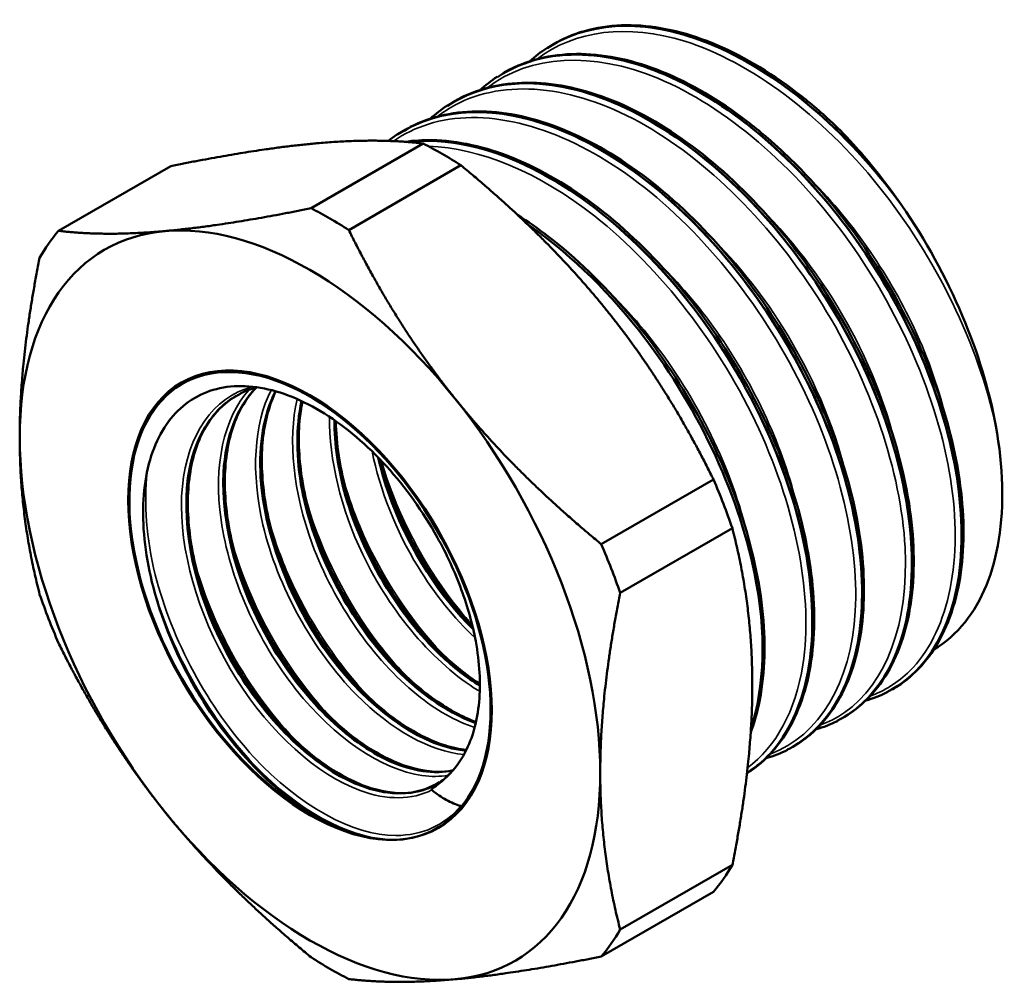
# Model space of a CAD drawing. Header units: millimetres. Extents: x -116 to 734, y -69 to 356.
# Tile 4 of 12: x 125 to 150, y 120 to 145. Entities that reach past the tile are written whole.
import ezdxf

# ---------------------------------------------------------------- set-up
doc = ezdxf.new("R2010")
doc.units = ezdxf.units.MM
doc.layers.add('Видимые тонкие (ГОСТ)', color=7, linetype='Continuous', lineweight=35)
doc.layers.add('Видимый контур (ГОСТ)', color=7, linetype='Continuous', lineweight=50)

msp = doc.modelspace()

# ---------------------------------------------------------------- linework, layer by layer
at = {"layer": 'Видимые тонкие (ГОСТ)'}
for points, knots in [([(150.0979, 134.3832), (149.6531, 136.4524), (148.5596, 138.7034), (147.0992, 140.5191), (145.6393, 142.3343), (143.8286, 143.6937), (142.1427, 144.2216), (140.6843, 144.6783), (139.333, 144.508), (138.3499, 143.7598)], [8.0917738, 8.0917738, 8.0917738, 8.0917738, 8.8591807, 8.8591807, 8.8591807, 9.6263712, 9.6263712, 9.6263712, 10.2900597, 10.2900597, 10.2900597, 10.2900597]), ([(146.8693, 127.4686), (147.2535, 127.608), (147.5988, 127.8242), (147.8926, 128.1158), (148.8515, 129.0674), (149.2517, 130.8082), (148.9676, 132.8465), (148.6849, 134.8743), (147.728, 137.1724), (146.3456, 139.1006), (144.9645, 141.0271), (143.174, 142.5618), (141.4513, 143.2751), (139.778, 143.968), (138.1869, 143.8779), (137.0764, 143.0264)], [13.2578658, 13.2578658, 13.2578658, 13.2578658, 13.4963383, 13.4963383, 13.4963383, 14.2744916, 14.2744916, 14.2744916, 15.0486043, 15.0486043, 15.0486043, 15.8220117, 15.8220117, 15.8220117, 16.573245, 16.573245, 16.573245, 16.573245]), ([(145.5982, 126.7301), (145.8209, 126.811), (146.0303, 126.9182), (146.2239, 127.0518), (147.3015, 127.7951), (147.8754, 129.3464), (147.7755, 131.2755), (147.6756, 133.2032), (146.9034, 135.4859), (145.6545, 137.4952), (144.4064, 139.5031), (142.6958, 141.215), (140.9729, 142.1582), (139.2511, 143.1007), (137.5358, 143.2645), (136.2779, 142.5971), (136.1118, 142.5089), (135.9539, 142.4064), (135.8046, 142.2904)], [19.5410511, 19.5410511, 19.5410511, 19.5410511, 19.6793329, 19.6793329, 19.6793329, 20.4490242, 20.4490242, 20.4490242, 21.2181802, 21.2181802, 21.2181802, 21.9868247, 21.9868247, 21.9868247, 22.7549809, 22.7549809, 22.7549809, 22.8564303, 22.8564303, 22.8564303, 22.8564303]), ([(144.3263, 125.9926), (145.5876, 126.4597), (146.3933, 127.8061), (146.5012, 129.644), (146.6077, 131.4555), (146.0351, 133.7221), (144.9265, 135.8129), (143.8198, 137.9001), (142.1912, 139.7878), (140.4721, 140.951), (138.7558, 142.1123), (136.9685, 142.538), (135.5837, 142.1035), (135.2615, 142.0025), (134.9618, 141.8551), (134.688, 141.6657)], [25.8242365, 25.8242365, 25.8242365, 25.8242365, 26.6090653, 26.6090653, 26.6090653, 27.3826777, 27.3826777, 27.3826777, 28.1549387, 28.1549387, 28.1549387, 28.9259467, 28.9259467, 28.9259467, 29.1053599, 29.1053599, 29.1053599, 29.1053599]), ([(143.7429, 125.6373), (144.4769, 126.1831), (144.9805, 127.0977), (145.1619, 128.275), (145.4231, 129.9694), (145.0151, 132.1853), (144.0356, 134.3075), (143.0592, 136.423), (141.5255, 138.4209), (139.8381, 139.7489), (138.4201, 140.8649), (136.9066, 141.4971), (135.5839, 141.5363)], [32.2622854, 32.2622854, 32.2622854, 32.2622854, 32.7990982, 32.7990982, 32.7990982, 33.5716679, 33.5716679, 33.5716679, 34.3417811, 34.3417811, 34.3417811, 34.9889537, 34.9889537, 34.9889537, 34.9889537]), ([(148.8084, 134.6259), (148.6156, 135.4171), (148.3232, 136.2334), (147.9385, 137.0315), (147.2516, 138.4562), (146.2766, 139.8085), (145.181, 140.8686)], [8.12712562, 8.12712562, 8.12712562, 8.12712562, 8.46118835, 8.46118835, 8.46118835, 9.05759277, 9.05759277, 9.05759277, 9.05759277]), ([(147.5337, 133.8973), (147.2832, 134.9154), (146.8683, 135.9751), (146.3111, 136.9819), (145.6613, 138.1562), (144.8231, 139.2487), (143.9015, 140.1377)], [14.4112515, 14.4112515, 14.4112515, 14.4112515, 14.84083278, 14.84083278, 14.84083278, 15.3418613, 15.3418613, 15.3418613, 15.3418613]), ([(146.2623, 133.1617), (145.9534, 134.4087), (145.3959, 135.7188), (144.6431, 136.9165), (144.0643, 137.8374), (143.3737, 138.6856), (142.6289, 139.4019)], [20.69443681, 20.69443681, 20.69443681, 20.69443681, 21.22053212, 21.22053212, 21.22053212, 21.6250466, 21.6250466, 21.6250466, 21.6250466]), ([(144.9916, 132.4263), (144.6154, 133.9409), (143.8653, 135.5491), (142.861, 136.9361), (142.4029, 137.5689), (141.894, 138.1525), (141.3568, 138.6673)], [26.97762212, 26.97762212, 26.97762212, 26.97762212, 27.61670377, 27.61670377, 27.61670377, 27.90823191, 27.90823191, 27.90823191, 27.90823191]), ([(143.7205, 131.6914), (143.2945, 133.4126), (142.3748, 135.2537), (141.1641, 136.7566), (140.8236, 137.1792), (140.4612, 137.5737), (140.0847, 137.9339)], [33.26080742, 33.26080742, 33.26080742, 33.26080742, 33.9871572, 33.9871572, 33.9871572, 34.19141722, 34.19141722, 34.19141722, 34.19141722]), ([(131.0834, 135.3863), (130.9552, 135.3534), (130.832, 135.3095), (130.7147, 135.2543), (129.8043, 134.8259), (129.2651, 133.7276), (129.2676, 132.3286), (129.2701, 130.9403), (129.8048, 129.2814), (130.6754, 127.9069), (131.5498, 126.5262), (132.7462, 125.4578), (133.8399, 125.0588), (134.5266, 124.8083), (135.1691, 124.8148), (135.6708, 125.0752)], [57.1701057, 57.1701057, 57.1701057, 57.1701057, 57.2830146, 57.2830146, 57.2830146, 58.1592969, 58.1592969, 58.1592969, 59.0289621, 59.0289621, 59.0289621, 59.902539, 59.902539, 59.902539, 60.4511306, 60.4511306, 60.4511306, 60.4511306]), ([(130.998, 135.3104), (130.3477, 134.5977), (130.0831, 133.3679), (130.2802, 131.98), (130.4896, 130.5053), (131.2154, 128.8786), (132.1969, 127.6425), (133.1771, 126.4081), (134.3937, 125.5853), (135.4206, 125.4437), (135.6556, 125.4113), (135.8795, 125.4147), (136.0891, 125.4516)], [51.2393235, 51.2393235, 51.2393235, 51.2393235, 52.056732, 52.056732, 52.056732, 52.9252351, 52.9252351, 52.9252351, 53.7925578, 53.7925578, 53.7925578, 53.990982, 53.990982, 53.990982, 53.990982]), ([(131.5613, 135.3019), (131.1196, 134.4362), (131.0424, 133.1797), (131.3536, 131.853), (131.7243, 130.2731), (132.6401, 128.6252), (133.7476, 127.5056), (134.6385, 126.6049), (135.6376, 126.0596), (136.491, 125.9783)], [45.1405514, 45.1405514, 45.1405514, 45.1405514, 45.9040122, 45.9040122, 45.9040122, 46.8132071, 46.8132071, 46.8132071, 47.5447045, 47.5447045, 47.5447045, 47.5447045]), ([(132.2268, 135.0722), (131.9872, 134.0314), (132.1257, 132.6836), (132.6112, 131.3689), (133.1719, 129.8501), (134.1843, 128.4032), (135.2883, 127.513), (135.7788, 127.1174), (136.2832, 126.8349), (136.765, 126.6743)], [39.0630915, 39.0630915, 39.0630915, 39.0630915, 39.8175893, 39.8175893, 39.8175893, 40.6891793, 40.6891793, 40.6891793, 41.0764753, 41.0764753, 41.0764753, 41.0764753]), ([(133.0561, 134.6186), (133.0426, 133.5301), (133.3435, 132.2671), (133.9032, 131.0987), (134.6174, 129.6076), (135.7383, 128.2986), (136.8635, 127.6151), (136.8748, 127.6083), (136.8861, 127.6015), (136.8974, 127.5947)], [33.0043825, 33.0043825, 33.0043825, 33.0043825, 33.6922699, 33.6922699, 33.6922699, 34.5701606, 34.5701606, 34.5701606, 34.5789848, 34.5789848, 34.5789848, 34.5789848]), ([(134.1424, 133.74), (134.3455, 132.7443), (134.7557, 131.7035), (135.3188, 130.7796), (135.7412, 130.0867), (136.2456, 129.4658), (136.7808, 128.9618)], [27.0066618, 27.0066618, 27.0066618, 27.0066618, 27.5834574, 27.5834574, 27.5834574, 28.0160517, 28.0160517, 28.0160517, 28.0160517]), ([(134.3817, 133.481), (134.7318, 132.2939), (135.3225, 131.0946), (136.0658, 130.0825), (136.2691, 129.8056), (136.4833, 129.5436), (136.705, 129.2987)], [20.84844348, 20.84844348, 20.84844348, 20.84844348, 21.44002853, 21.44002853, 21.44002853, 21.60187027, 21.60187027, 21.60187027, 21.60187027]), ([(128.3926, 133.1953), (128.301, 132.4055), (128.3682, 131.506), (128.5986, 130.5803), (129.0161, 128.9029), (129.9617, 127.1664), (131.1208, 125.916), (132.2847, 124.6605), (133.6444, 123.9151), (134.7506, 123.9109), (135.4248, 123.9083), (136.0036, 124.1722), (136.4104, 124.6672)], [58.0217998, 58.0217998, 58.0217998, 58.0217998, 58.4847344, 58.4847344, 58.4847344, 59.3236917, 59.3236917, 59.3236917, 60.1660155, 60.1660155, 60.1660155, 60.6793572, 60.6793572, 60.6793572, 60.6793572]), ([(133.4347, 132.9334), (133.5421, 132.5616), (133.6735, 132.1885), (133.8279, 131.8202), (134.3377, 130.604), (135.0921, 129.4531), (135.9427, 128.5556)], [27.13162879, 27.13162879, 27.13162879, 27.13162879, 27.3170085, 27.3170085, 27.3170085, 27.92912981, 27.92912981, 27.92912981, 27.92912981]), ([(132.4892, 132.3885), (132.8589, 131.1361), (133.4973, 129.8702), (134.2976, 128.8241), (134.5197, 128.5337), (134.7535, 128.2612), (134.9951, 128.0093)], [33.41481409, 33.41481409, 33.41481409, 33.41481409, 34.03902547, 34.03902547, 34.03902547, 34.21231511, 34.21231511, 34.21231511, 34.21231511]), ([(131.5436, 131.8406), (131.6909, 131.3313), (131.8826, 130.8197), (132.1153, 130.3215), (132.6136, 129.255), (133.2947, 128.2607), (134.0506, 127.4642)], [39.6979994, 39.6979994, 39.6979994, 39.6979994, 39.95189955, 39.95189955, 39.95189955, 40.49550042, 40.49550042, 40.49550042, 40.49550042]), ([(130.595, 131.2957), (131.0001, 129.9229), (131.7334, 128.5349), (132.6404, 127.4353), (132.7903, 127.2535), (132.9447, 127.08), (133.1024, 126.9155)], [45.98118471, 45.98118471, 45.98118471, 45.98118471, 46.66553479, 46.66553479, 46.66553479, 46.77868573, 46.77868573, 46.77868573, 46.77868573]), ([(129.6521, 130.7482), (129.8468, 130.0778), (130.1174, 129.4037), (130.4544, 128.7618), (130.922, 127.8713), (131.513, 127.0505), (132.1581, 126.3726)], [52.26437002, 52.26437002, 52.26437002, 52.26437002, 52.59841596, 52.59841596, 52.59841596, 53.06187103, 53.06187103, 53.06187103, 53.06187103]), ([(128.5136, 130.3953), (128.5664, 130.1948), (128.6263, 129.9934), (128.6935, 129.7921), (129.2651, 128.079), (130.3464, 126.3982), (131.5756, 125.2833), (132.7026, 124.261), (133.9376, 123.724), (134.9302, 123.8138)], [58.5086668, 58.5086668, 58.5086668, 58.5086668, 58.6078689, 58.6078689, 58.6078689, 59.452202, 59.452202, 59.452202, 60.2264096, 60.2264096, 60.2264096, 60.2264096])]:
    msp.add_open_spline(points, degree=3, knots=knots, dxfattribs=at)
at = {"layer": 'Видимый контур (ГОСТ)'}
for p, q in [((138.7744, 144.1466), (138.775, 144.147)), ((137.5016, 143.4118), (137.5022, 143.4121)), ((136.2288, 142.6769), (136.2294, 142.6773)), ((134.956, 141.9421), (134.9566, 141.9424)), ((132.5828, 139.951), (135.4513, 141.6071)), ((126.1238, 139.3741), (128.9923, 141.0302)), ((133.5484, 139.3935), (136.4169, 141.0496)), ((140.0074, 131.3584), (142.8759, 133.0145)), ((140.4902, 130.114), (143.3587, 131.7701)), ((147.453, 127.6451), (147.4536, 127.6455)), ((146.1802, 126.9103), (146.1808, 126.9106)), ((144.9074, 126.1754), (144.908, 126.1758)), ((140.4902, 121.502), (143.3587, 123.1581)), ((140.0074, 120.8151), (142.8759, 122.4712))]:
    msp.add_line(p, q, dxfattribs=at)
for centre, major_axis, start_param, end_param in [((135.9341, 131.7507), (-5.875, 10.1758), 5.4396443, 5.55593), ((143.7221, 136.2471), (-4.6575, 8.067), 4.8506286, 4.8537016), ((133.0656, 130.0946), (5.875, -10.1758), 2.2980516, 2.4143373), ((132.5553, 129.8), (-5.25, 9.0933), 4.9741884, 6.0213859), ((132.5553, 129.8), (-5.25, 9.0933), 6.0213859, 7.0685835), ((133.0656, 130.0946), (-5.875, 10.1758), 0.2036565, 0.3199422), ((132.5553, 129.8), (3.2666, -5.6578), 0.1897311, 5.5949563), ((132.5553, 129.8), (-5.25, 9.0933), 3.9269908, 4.9741884), ((132.5553, 129.8), (5.25, -9.0933), 3.9269908, 4.9741884), ((135.9341, 131.7507), (-5.875, 10.1758), 4.3924468, 4.5087324), ((133.0656, 130.0946), (5.875, -10.1758), 1.2508541, 1.3671398), ((133.0656, 130.0946), (-5.875, 10.1758), 1.2508541, 1.3671398), ((132.9429, 130.0237), (2.7919, -4.8357), 0.2851905, 0.3525879), ((132.5553, 129.8), (5.25, -9.0933), 6.0213859, 7.0685835), ((132.5553, 129.8), (5.25, -9.0933), 4.9741884, 6.0213859), ((135.9341, 131.7507), (5.875, -10.1758), 0.2036565, 0.3199422), ((133.0656, 130.0946), (5.875, -10.1758), 0.2036565, 0.3199422), ((133.0656, 130.0946), (-5.875, 10.1758), 2.2980516, 2.4143373)]:
    msp.add_ellipse(centre, major_axis=major_axis, ratio=0.5773503, start_param=start_param, end_param=end_param, dxfattribs=at)
for major_axis in [(-3.2875, 5.6941), (3.2875, -5.6941)]:
    msp.add_ellipse((132.5553, 129.8), major_axis=major_axis, ratio=0.5773503, dxfattribs=at)
for points, knots in [([(138.6212, 144.0441), (139.066, 144.3366), (139.5743, 144.5238), (140.1309, 144.5914), (141.6342, 144.7741), (143.4739, 144.0837), (145.1658, 142.7153), (146.076, 141.9791), (146.9418, 141.0553), (147.6933, 140.0221)], [-10.2430398, -10.2430398, -10.2430398, -10.2430398, -9.9586713, -9.9586713, -9.9586713, -9.1907514, -9.1907514, -9.1907514, -8.7776194, -8.7776194, -8.7776194, -8.7776194]), ([(147.6772, 140.0455), (146.2783, 141.9613), (144.481, 143.4763), (142.7574, 144.1727), (141.2697, 144.7736), (139.8509, 144.7587), (138.7757, 144.1453)], [2.4975071, 2.4975071, 2.4975071, 2.4975071, 3.2647669, 3.2647669, 3.2647669, 3.9269908, 3.9269908, 3.9269908, 3.9269908]), ([(138.9372, 144.2348), (139.4797, 144.5098), (140.1065, 144.645), (141.4232, 144.621), (142.1288, 144.4649), (143.5589, 143.8866), (144.3017, 143.4511), (145.3112, 142.6761), (145.6074, 142.4251), (145.8961, 142.1568)], [0, 0, 0, 0, 0.2932103, 0.2932103, 0.5838259, 0.5838259, 0.8808781, 0.8808781, 1.0063057, 1.0063057, 1.0063057, 1.0063057]), ([(147.4535, 127.6456), (147.4963, 127.6702), (147.5383, 127.6959), (147.5797, 127.7227), (148.6822, 128.4382), (149.2887, 129.966), (149.2216, 131.8864), (149.1545, 133.8063), (148.4145, 136.0968), (147.187, 138.1328), (145.9599, 140.1682), (144.2586, 141.9264), (142.5273, 142.9258), (140.7965, 143.925), (139.0544, 144.1545), (137.7558, 143.5446), (137.6693, 143.504), (137.5849, 143.4596), (137.5025, 143.4117)], [7.0685835, 7.0685835, 7.0685835, 7.0685835, 7.0973201, 7.0973201, 7.0973201, 7.8631221, 7.8631221, 7.8631221, 8.6287013, 8.6287013, 8.6287013, 9.3940635, 9.3940635, 9.3940635, 10.1592142, 10.1592142, 10.1592142, 10.2101761, 10.2101761, 10.2101761, 10.2101761]), ([(137.3484, 143.3082), (138.0241, 143.7473), (138.8448, 143.9458), (139.7488, 143.8702), (141.3558, 143.7357), (143.2084, 142.7365), (144.8219, 141.1497), (146.4338, 139.5645), (147.7897, 137.4108), (148.5394, 135.2752), (149.2959, 133.1203), (149.4266, 131.0085), (148.9102, 129.5248), (148.5933, 128.6147), (148.0355, 127.9474), (147.3128, 127.5777)], [-16.5262252, -16.5262252, -16.5262252, -16.5262252, -16.0957766, -16.0957766, -16.0957766, -15.3305521, -15.3305521, -15.3305521, -14.5661246, -14.5661246, -14.5661246, -13.7947982, -13.7947982, -13.7947982, -13.3216442, -13.3216442, -13.3216442, -13.3216442]), ([(137.6644, 143.5), (138.2069, 143.7749), (138.8337, 143.9101), (140.1504, 143.8861), (140.856, 143.73), (142.2861, 143.1517), (143.0289, 142.7163), (143.8959, 142.0507), (144.052, 141.9243), (144.2839, 141.727), (144.3609, 141.6598), (144.6675, 141.3857), (144.894, 141.1683), (145.7861, 140.2507), (146.4177, 139.4549), (147.5018, 137.785), (147.9698, 136.8911), (148.6959, 135.1107), (148.9632, 134.2022), (149.2681, 132.4825), (149.3092, 131.6502), (149.1617, 130.163), (148.9705, 129.4896), (148.3994, 128.4306), (148.0281, 128.0153), (147.5857, 127.7266)], [0, 0, 0, 0, 0.2932103, 0.2932103, 0.5838259, 0.5838259, 0.8808781, 0.8808781, 0.9466515, 0.9466515, 0.9796023, 0.9796023, 1.0785784, 1.0785784, 1.3790126, 1.3790126, 1.6759808, 1.6759808, 1.9729327, 1.9729327, 2.2704229, 2.2704229, 2.5688168, 2.5688168, 2.8445054, 2.8445054, 2.8445054, 2.8445054]), ([(146.1791, 126.913), (147.1441, 127.4786), (147.7747, 128.6211), (147.92, 130.1271), (148.0919, 131.9088), (147.5828, 134.177), (146.5179, 136.3025), (145.4539, 138.426), (143.8468, 140.3821), (142.1217, 141.6279), (140.3981, 142.8726), (138.5759, 143.3936), (137.1381, 143.0406), (136.8147, 142.9612), (136.5116, 142.8377), (136.2318, 142.674)], [13.3517688, 13.3517688, 13.3517688, 13.3517688, 14.0046741, 14.0046741, 14.0046741, 14.7771282, 14.7771282, 14.7771282, 15.5488716, 15.5488716, 15.5488716, 16.3199293, 16.3199293, 16.3199293, 16.4933614, 16.4933614, 16.4933614, 16.4933614]), ([(136.0742, 142.5753), (136.9238, 143.1234), (138.0045, 143.2881), (139.1818, 143.0264), (140.8478, 142.6561), (142.689, 141.4362), (144.2245, 139.7027), (145.8218, 137.8994), (147.0683, 135.5608), (147.6192, 133.3716), (148.1539, 131.247), (148.0293, 129.2887), (147.2939, 128.0405), (146.9773, 127.5033), (146.5493, 127.1003), (146.0401, 126.8437)], [-22.8094105, -22.8094105, -22.8094105, -22.8094105, -22.2690997, -22.2690997, -22.2690997, -21.5044798, -21.5044798, -21.5044798, -20.709051, -20.709051, -20.709051, -19.9370869, -19.9370869, -19.9370869, -19.6048295, -19.6048295, -19.6048295, -19.6048295]), ([(136.3916, 142.7651), (136.9341, 143.0401), (137.5609, 143.1753), (138.8776, 143.1513), (139.5832, 142.9952), (141.0133, 142.4169), (141.7561, 141.9815), (143.1786, 140.8893), (143.8758, 140.218), (145.1361, 138.7313), (145.7152, 137.8977), (146.6874, 136.1763), (147.093, 135.2672), (147.6855, 133.487), (147.8797, 132.5939), (148.0364, 130.933), (148.0003, 130.1447), (147.7025, 128.7695), (147.4361, 128.1652), (146.8522, 127.4142), (146.5973, 127.1773), (146.3129, 126.9918)], [0, 0, 0, 0, 0.2932103, 0.2932103, 0.5838259, 0.5838259, 0.8808781, 0.8808781, 1.1791241, 1.1791241, 1.4765997, 1.4765997, 1.7735527, 1.7735527, 2.0706089, 2.0706089, 2.368403, 2.368403, 2.6668725, 2.6668725, 2.8440882, 2.8440882, 2.8440882, 2.8440882]), ([(134.7993, 141.8445), (135.8839, 142.5454), (137.3562, 142.5983), (138.9059, 141.9808), (140.6312, 141.2933), (142.4336, 139.783), (143.8383, 137.8678), (145.242, 135.9539), (146.2333, 133.6576), (146.5579, 131.6089), (146.8822, 129.5617), (146.5376, 127.7852), (145.6313, 126.7681), (145.3825, 126.4889), (145.0923, 126.2678), (144.7689, 126.1064)], [-29.0925958, -29.0925958, -29.0925958, -29.0925958, -28.402329, -28.402329, -28.402329, -27.6338776, -27.6338776, -27.6338776, -26.8659867, -26.8659867, -26.8659867, -26.0986326, -26.0986326, -26.0986326, -25.8880148, -25.8880148, -25.8880148, -25.8880148]), ([(144.9046, 126.1808), (145.69, 126.64), (146.2598, 127.4729), (146.5174, 128.5851), (146.8899, 130.1932), (146.6054, 132.3667), (145.7267, 134.5095), (144.8487, 136.6508), (143.3867, 138.737), (141.7218, 140.1962), (140.058, 141.6545), (138.2097, 142.47), (136.6618, 142.4144), (136.0359, 142.392), (135.4618, 142.2271), (134.9607, 141.9359)], [19.6349541, 19.6349541, 19.6349541, 19.6349541, 20.1657844, 20.1657844, 20.1657844, 20.9332368, 20.9332368, 20.9332368, 21.7001715, 21.7001715, 21.7001715, 22.4666117, 22.4666117, 22.4666117, 22.7765467, 22.7765467, 22.7765467, 22.7765467]), ([(135.1188, 142.0303), (135.6613, 142.3052), (136.2882, 142.4404), (137.6048, 142.4164), (138.3104, 142.2603), (139.7405, 141.682), (140.4833, 141.2466), (141.9058, 140.1545), (142.603, 139.4831), (143.8633, 137.9964), (144.4424, 137.1629), (145.4147, 135.4415), (145.8203, 134.5323), (146.4127, 132.7521), (146.6069, 131.859), (146.7636, 130.1981), (146.7276, 129.4098), (146.4297, 128.0347), (146.1633, 127.4304), (145.5794, 126.6793), (145.3245, 126.4425), (145.0401, 126.2569)], [0, 0, 0, 0, 0.2932103, 0.2932103, 0.5838259, 0.5838259, 0.8808781, 0.8808781, 1.1791241, 1.1791241, 1.4765997, 1.4765997, 1.7735527, 1.7735527, 2.0706089, 2.0706089, 2.368403, 2.368403, 2.6668725, 2.6668725, 2.8440882, 2.8440882, 2.8440882, 2.8440882]), ([(147.6772, 140.0455), (147.2128, 140.716), (146.7813, 141.2273), (146.2009, 141.8636), (145.9993, 142.0601), (145.9045, 142.149), (145.9004, 142.1528), (145.8961, 142.1568)], [-0.083314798, -0.083314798, -0.083314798, -0.083314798, -0.041841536, -0.041841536, -0.00849635, -0.00849635, -0.00711974, -0.00711974, -0.00711974, -0.00711974]), ([(134.9891, 141.6512), (135.2125, 141.6836), (135.4424, 141.6978), (136.3321, 141.6816), (137.0376, 141.5255), (138.4678, 140.9472), (139.2105, 140.5118), (140.633, 139.4196), (141.3303, 138.7483), (142.5905, 137.2616), (143.1696, 136.428), (144.1419, 134.7066), (144.5475, 133.7975), (145.1399, 132.0173), (145.3341, 131.1242), (145.4908, 129.4633), (145.4548, 128.675), (145.157, 127.2998), (144.8905, 126.6955), (144.3066, 125.9445), (144.0517, 125.7076), (143.7673, 125.5221)], [0.1893522, 0.1893522, 0.1893522, 0.1893522, 0.2932103, 0.2932103, 0.5838259, 0.5838259, 0.8808781, 0.8808781, 1.1791241, 1.1791241, 1.4765997, 1.4765997, 1.7735527, 1.7735527, 2.0706089, 2.0706089, 2.368403, 2.368403, 2.6668725, 2.6668725, 2.8440882, 2.8440882, 2.8440882, 2.8440882]), ([(143.7286, 125.5068), (144.2378, 125.8276), (144.6516, 126.309), (144.9367, 126.9321), (145.5641, 128.3034), (145.5597, 130.3464), (144.9104, 132.4935), (144.2622, 134.6368), (142.9784, 136.8589), (141.395, 138.5455), (139.8142, 140.2291), (137.9523, 141.3595), (136.3016, 141.621), (135.8544, 141.6918), (135.424, 141.6987), (135.0179, 141.6446)], [25.9402477, 25.9402477, 25.9402477, 25.9402477, 26.2911666, 26.2911666, 26.2911666, 27.0634526, 27.0634526, 27.0634526, 27.8343531, 27.8343531, 27.8343531, 28.6039664, 28.6039664, 28.6039664, 28.8124609, 28.8124609, 28.8124609, 28.8124609]), ([(135.0187, 141.6436), (136.0407, 141.7693), (137.2142, 141.5147), (138.3968, 140.8927), (140.1264, 139.9832), (141.8568, 138.2985), (143.1373, 136.2992), (144.4477, 134.2531), (145.2711, 131.9012), (145.3916, 129.9111), (145.5106, 127.9461), (144.9443, 126.3569), (143.862, 125.5867), (143.8196, 125.5565), (143.7764, 125.5276), (143.7325, 125.5)], [-35.0953047, -35.0953047, -35.0953047, -35.0953047, -34.5726866, -34.5726866, -34.5726866, -33.8083607, -33.8083607, -33.8083607, -33.02615, -33.02615, -33.02615, -32.2538303, -32.2538303, -32.2538303, -32.223577, -32.223577, -32.223577, -32.223577]), ([(150.0979, 134.3832), (149.9318, 135.3016), (149.64, 136.2612), (148.8252, 138.1869), (148.3011, 139.1406), (147.6933, 140.0221)], [-0.63773602, -0.63773602, -0.63773602, -0.63773602, -0.32320501, -0.32320501, 0, 0, 0, 0]), ([(137.87, 139.7767), (138.1318, 139.6104), (138.3918, 139.4283), (139.3602, 138.6848), (140.0575, 138.0134), (141.3177, 136.5267), (141.8968, 135.6932), (142.8691, 133.9718), (143.2747, 133.0626), (143.8671, 131.2824), (144.0613, 130.3894), (144.218, 128.7284), (144.182, 127.9402), (143.9797, 127.0061), (143.911, 126.7697), (143.828, 126.5465)], [0.7738606, 0.7738606, 0.7738606, 0.7738606, 0.8808781, 0.8808781, 1.1791241, 1.1791241, 1.4765997, 1.4765997, 1.7735527, 1.7735527, 2.0706089, 2.0706089, 2.368403, 2.368403, 2.4756012, 2.4756012, 2.4756012, 2.4756012]), ([(143.8292, 126.628), (144.1902, 127.71), (144.2331, 129.1039), (143.9271, 130.6146), (143.5044, 132.7015), (142.4205, 134.987), (140.9559, 136.8418), (140.0887, 137.94), (139.0938, 138.8797), (138.0712, 139.5801)], [32.6511058, 32.6511058, 32.6511058, 32.6511058, 33.2080079, 33.2080079, 33.2080079, 33.9773274, 33.9773274, 33.9773274, 34.4328095, 34.4328095, 34.4328095, 34.4328095]), ([(136.7944, 128.8763), (136.7152, 129.3092), (136.5914, 129.7553), (136.2597, 130.6546), (136.0525, 131.1039), (135.4441, 132.197), (135.0037, 132.8125), (134.0174, 133.8978), (133.4797, 134.355), (132.3744, 135.0461), (131.8172, 135.2703), (130.7547, 135.4501), (130.2605, 135.4006), (129.4004, 135.0268), (129.0444, 134.703), (128.5193, 133.8168), (128.3575, 133.2603), (128.2525, 131.9816), (128.3128, 131.2701), (128.6509, 129.7818), (128.928, 129.0188), (129.6657, 127.54), (130.1212, 126.8392), (131.1529, 125.5928), (131.7203, 125.0613), (132.3034, 124.6531)], [-2.6963322, -2.6963322, -2.6963322, -2.6963322, -2.5474801, -2.5474801, -2.3973159, -2.3973159, -2.1705926, -2.1705926, -1.9409766, -1.9409766, -1.7084687, -1.7084687, -1.4730697, -1.4730697, -1.2347801, -1.2347801, -0.9936008, -0.9936008, -0.7495324, -0.7495324, -0.5025757, -0.5025757, -0.2527313, -0.2527313, 0, 0, 0, 0]), ([(136.2028, 125.572), (135.9809, 125.526), (135.7419, 125.5188), (135.49, 125.5534), (134.4646, 125.6939), (133.2473, 126.5238), (132.2732, 127.7654), (131.2995, 129.0065), (130.5881, 130.6358), (130.3993, 132.1006), (130.2218, 133.4778), (130.5101, 134.6855), (131.18, 135.3663)], [-47.7257077, -47.7257077, -47.7257077, -47.7257077, -47.5102203, -47.5102203, -47.5102203, -46.6330226, -46.6330226, -46.6330226, -45.7562736, -45.7562736, -45.7562736, -44.9319714, -44.9319714, -44.9319714, -44.9319714]), ([(131.1777, 135.3604), (130.6914, 134.8663), (130.3928, 134.1079), (130.3434, 133.1928), (130.2715, 131.8591), (130.7292, 130.2169), (131.5456, 128.8178), (132.3608, 127.4208), (133.5175, 126.2917), (134.6073, 125.8061), (135.1788, 125.5515), (135.7257, 125.4769), (136.1973, 125.5719)], [51.2133943, 51.2133943, 51.2133943, 51.2133943, 51.8116943, 51.8116943, 51.8116943, 52.6836336, 52.6836336, 52.6836336, 53.5542992, 53.5542992, 53.5542992, 54.0108589, 54.0108589, 54.0108589, 54.0108589]), ([(131.1837, 135.3676), (131.0193, 135.1996), (130.8766, 134.9991), (130.578, 134.4128), (130.4562, 133.9774), (130.3567, 133.0311), (130.3739, 132.5108), (130.538, 131.4435), (130.6866, 130.8834), (131.0943, 129.7895), (131.3588, 129.2423), (131.9684, 128.2289), (132.3211, 127.7502), (133.067, 126.9207), (133.4694, 126.5596), (134.2689, 125.9983), (134.6759, 125.7907), (135.4387, 125.5498), (135.8035, 125.5128), (136.153, 125.5619), (136.1808, 125.5664), (136.2083, 125.5716)], [0.0719956, 0.0719956, 0.0719956, 0.0719956, 0.1886535, 0.1886535, 0.3712018, 0.3712018, 0.5490387, 0.5490387, 0.7264099, 0.7264099, 0.9043715, 0.9043715, 1.0826739, 1.0826739, 1.2608718, 1.2608718, 1.4385063, 1.4385063, 1.6155908, 1.6155908, 1.6310745, 1.6310745, 1.6310745, 1.6310745]), ([(136.5496, 126.0883), (135.6792, 126.1732), (134.6556, 126.7502), (133.7555, 127.6919), (132.7135, 128.782), (131.8573, 130.3409), (131.495, 131.8432), (131.1782, 133.1568), (131.2449, 134.4061), (131.6735, 135.2718)], [-41.2596745, -41.2596745, -41.2596745, -41.2596745, -40.504698, -40.504698, -40.504698, -39.6308386, -39.6308386, -39.6308386, -38.8666714, -38.8666714, -38.8666714, -38.8666714]), ([(131.6711, 135.2695), (131.3759, 134.6808), (131.2405, 133.9204), (131.2939, 133.0721), (131.3828, 131.6571), (131.9941, 130.0232), (132.9052, 128.717), (133.836, 127.3824), (135.0615, 126.4162), (136.133, 126.1505), (136.2739, 126.1155), (136.4118, 126.0928), (136.5458, 126.0818)], [45.1475972, 45.1475972, 45.1475972, 45.1475972, 45.6691828, 45.6691828, 45.6691828, 46.539138, 46.539138, 46.539138, 47.4279949, 47.4279949, 47.4279949, 47.5448583, 47.5448583, 47.5448583, 47.5448583]), ([(131.6829, 135.2696), (131.5138, 134.9211), (131.4003, 134.5029), (131.3029, 133.5774), (131.3201, 133.0571), (131.4842, 131.9898), (131.6328, 131.4297), (132.0405, 130.3358), (132.3051, 129.7886), (132.9146, 128.7752), (133.2674, 128.2965), (134.0132, 127.467), (134.4157, 127.1059), (135.2152, 126.5446), (135.6222, 126.337), (136.1931, 126.1567), (136.3781, 126.1175), (136.5558, 126.0987)], [0.1966015, 0.1966015, 0.1966015, 0.1966015, 0.3712018, 0.3712018, 0.5490387, 0.5490387, 0.7264099, 0.7264099, 0.9043715, 0.9043715, 1.0826739, 1.0826739, 1.2608718, 1.2608718, 1.4385063, 1.4385063, 1.5263737, 1.5263737, 1.5263737, 1.5263737]), ([(130.7855, 135.2158), (130.1229, 134.8806), (129.6512, 134.1975), (129.4736, 133.2798), (129.2363, 132.0537), (129.528, 130.4311), (130.2333, 128.9614), (130.9339, 127.5014), (132.0286, 126.2189), (133.1301, 125.5415), (134.1596, 124.9085), (135.1767, 124.8146), (135.8675, 125.2692)], [57.2953851, 57.2953851, 57.2953851, 57.2953851, 57.9509887, 57.9509887, 57.9509887, 58.8269204, 58.8269204, 58.8269204, 59.6971238, 59.6971238, 59.6971238, 60.5103808, 60.5103808, 60.5103808, 60.5103808]), ([(135.7791, 125.2229), (135.3134, 124.9592), (134.7225, 124.9127), (134.0786, 125.1117), (133.0019, 125.4444), (131.7986, 126.4574), (130.9021, 127.8077), (130.0061, 129.1572), (129.4346, 130.818), (129.4012, 132.2227), (129.369, 133.5805), (129.8409, 134.6742), (130.6722, 135.1602)], [-54.1905519, -54.1905519, -54.1905519, -54.1905519, -53.6639411, -53.6639411, -53.6639411, -52.7833441, -52.7833441, -52.7833441, -51.9032608, -51.9032608, -51.9032608, -51.0526053, -51.0526053, -51.0526053, -51.0526053]), ([(130.5655, 135.0939), (130.2593, 134.8902), (130.0022, 134.5938), (129.6318, 133.8665), (129.51, 133.4311), (129.4104, 132.4848), (129.4276, 131.9645), (129.5918, 130.8972), (129.7403, 130.3371), (130.148, 129.2432), (130.4126, 128.696), (131.0222, 127.6826), (131.3749, 127.2038), (132.1208, 126.3744), (132.5232, 126.0132), (133.3227, 125.452), (133.7297, 125.2444), (134.4925, 125.0035), (134.8573, 124.9665), (135.3637, 125.0376), (135.5366, 125.0905), (135.6945, 125.1687)], [0, 0, 0, 0, 0.1886535, 0.1886535, 0.3712018, 0.3712018, 0.5490387, 0.5490387, 0.7264099, 0.7264099, 0.9043715, 0.9043715, 1.0826739, 1.0826739, 1.2608718, 1.2608718, 1.4385063, 1.4385063, 1.6155908, 1.6155908, 1.7175507, 1.7175507, 1.7175507, 1.7175507]), ([(136.7955, 126.7975), (136.3194, 126.9634), (135.8222, 127.2488), (135.3397, 127.6446), (134.2516, 128.5372), (133.2595, 129.9752), (132.7164, 131.477), (132.2623, 132.7327), (132.1296, 134.0139), (132.3438, 135.0192)], [-34.7817179, -34.7817179, -34.7817179, -34.7817179, -34.3953024, -34.3953024, -34.3953024, -33.5239025, -33.5239025, -33.5239025, -32.7953116, -32.7953116, -32.7953116, -32.7953116]), ([(132.3398, 135.0195), (132.1935, 134.3523), (132.1945, 133.5665), (132.3537, 132.7402), (132.6406, 131.2506), (133.4351, 129.6568), (134.4495, 128.4972), (135.1812, 127.6607), (136.017, 127.0612), (136.7947, 126.7861)], [39.076166, 39.076166, 39.076166, 39.076166, 39.561396, 39.561396, 39.561396, 40.4361172, 40.4361172, 40.4361172, 41.0671079, 41.0671079, 41.0671079, 41.0671079]), ([(132.3628, 135.0103), (132.3351, 134.8751), (132.3134, 134.7349), (132.2491, 134.1237), (132.2663, 133.6034), (132.4305, 132.5362), (132.579, 131.976), (132.9867, 130.8821), (133.2513, 130.3349), (133.8609, 129.3215), (134.2136, 128.8428), (134.9595, 128.0133), (135.3619, 127.6522), (136.1102, 127.1268), (136.4641, 126.9378), (136.8022, 126.8134)], [0.3162997, 0.3162997, 0.3162997, 0.3162997, 0.3712018, 0.3712018, 0.5490387, 0.5490387, 0.7264099, 0.7264099, 0.9043715, 0.9043715, 1.0826739, 1.0826739, 1.2608718, 1.2608718, 1.4157131, 1.4157131, 1.4157131, 1.4157131]), ([(133.1804, 134.5344), (133.1797, 133.923), (133.275, 133.2606), (133.4669, 132.5902), (133.9026, 131.0684), (134.8267, 129.5352), (135.9024, 128.515), (136.2269, 128.2072), (136.5633, 127.9478), (136.8996, 127.7413)], [33.0251764, 33.0251764, 33.0251764, 33.0251764, 33.4133471, 33.4133471, 33.4133471, 34.2945757, 34.2945757, 34.2945757, 34.5604562, 34.5604562, 34.5604562, 34.5604562]), ([(136.9002, 127.7482), (136.8828, 127.759), (136.8654, 127.77), (136.848, 127.7811), (135.7311, 128.4951), (134.633, 129.8251), (133.9516, 131.3165), (133.4621, 132.3878), (133.195, 133.5277), (133.1885, 134.5295)], [-28.2746135, -28.2746135, -28.2746135, -28.2746135, -28.2608492, -28.2608492, -28.2608492, -27.3785414, -27.3785414, -27.3785414, -26.7447163, -26.7447163, -26.7447163, -26.7447163]), ([(133.2178, 134.5076), (133.2222, 134.2196), (133.2479, 133.9198), (133.3767, 133.0825), (133.5253, 132.5223), (133.933, 131.4284), (134.1976, 130.8812), (134.8071, 129.8678), (135.1598, 129.3891), (135.9057, 128.5596), (136.3081, 128.1985), (136.7723, 127.8726), (136.8362, 127.8297), (136.9002, 127.7888)], [0.44773087, 0.44773087, 0.44773087, 0.44773087, 0.54903872, 0.54903872, 0.7264099, 0.7264099, 0.90437146, 0.90437146, 1.08267392, 1.08267392, 1.26087179, 1.26087179, 1.28924296, 1.28924296, 1.28924296, 1.28924296]), ([(148.5113, 128.6661), (148.8123, 128.8457), (149.0806, 129.0812), (149.7476, 129.9131), (150.0416, 130.6337), (150.3145, 132.352), (150.2873, 133.3359), (150.0979, 134.3832)], [-0.90034273, -0.90034273, -0.90034273, -0.90034273, -0.71278237, -0.71278237, -0.35833293, -0.35833293, 0, 0, 0, 0]), ([(134.3027, 133.5781), (134.3884, 133.1953), (134.5048, 132.8073), (134.6509, 132.4229), (135.1164, 131.1989), (135.8763, 130.0298), (136.7347, 129.1742)], [27.0444446, 27.0444446, 27.0444446, 27.0444446, 27.26798602, 27.26798602, 27.26798602, 27.97986551, 27.97986551, 27.97986551, 27.97986551]), ([(136.7308, 129.1987), (136.1731, 129.7545), (135.6553, 130.4375), (135.238, 131.1893), (134.8179, 131.9461), (134.504, 132.7652), (134.3199, 133.5632)], [-21.69258514, -21.69258514, -21.69258514, -21.69258514, -21.23049247, -21.23049247, -21.23049247, -20.76539712, -20.76539712, -20.76539712, -20.76539712]), ([(134.3726, 133.5034), (134.4523, 133.1773), (134.5539, 132.8474), (134.8792, 131.9747), (135.1438, 131.4275), (135.7533, 130.4141), (136.1061, 129.9354), (136.5549, 129.4363), (136.6319, 129.3542), (136.7098, 129.2746)], [0.62088961, 0.62088961, 0.62088961, 0.62088961, 0.7264099, 0.7264099, 0.90437146, 0.90437146, 1.08267392, 1.08267392, 1.11889305, 1.11889305, 1.11889305, 1.11889305]), ([(136.5271, 126.0422), (136.7172, 126.4058), (136.8364, 126.838), (136.9243, 127.8044), (136.895, 128.3264), (136.7944, 128.8763)], [-0.38074229, -0.38074229, -0.38074229, -0.38074229, -0.18852438, -0.18852438, 0, 0, 0, 0]), ([(135.6708, 125.0752), (135.6704, 125.0755), (135.67, 125.0759), (135.6694, 125.0767), (135.6691, 125.0772), (135.6688, 125.0781), (135.6686, 125.0786), (135.6685, 125.0796), (135.6685, 125.0802), (135.6686, 125.0815), (135.6687, 125.0822), (135.6693, 125.084), (135.6697, 125.0852), (135.6715, 125.0887), (135.6733, 125.0912), (135.6825, 125.1028), (135.6956, 125.1146), (135.7493, 125.1586), (135.8071, 125.2005), (136.0263, 125.3751), (136.2244, 125.5544), (136.4074, 125.8369)], [-0.28459105, -0.28459105, -0.28459105, -0.28459105, -0.2826056, -0.2826056, -0.28097821, -0.28097821, -0.27963428, -0.27963428, -0.2783229, -0.2783229, -0.2765995, -0.2765995, -0.27365973, -0.27365973, -0.26587987, -0.26587987, -0.23389947, -0.23389947, -0.16211239, -0.16211239, 0, 0, 0, 0]), ([(136.4104, 124.6672), (136.2909, 124.6994), (136.1669, 124.7501), (135.9188, 124.8874), (135.7951, 124.9721), (135.6708, 125.0752)], [-0.17039439, -0.17039439, -0.17039439, -0.17039439, -0.0832169, -0.0832169, 0, 0, 0, 0]), ([(136.3793, 124.5994), (136.3813, 124.6022), (136.3831, 124.605), (136.3918, 124.6181), (136.4024, 124.6347), (136.4097, 124.6507), (136.4111, 124.654), (136.4123, 124.6581), (136.4127, 124.6594), (136.4129, 124.6613), (136.413, 124.6619), (136.413, 124.6631), (136.413, 124.6635), (136.4129, 124.6644), (136.4128, 124.6648), (136.4124, 124.6657), (136.4122, 124.666), (136.4114, 124.6668), (136.4109, 124.667), (136.4104, 124.6672)], [-0.0085823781, -0.0085823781, -0.0085823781, -0.0085823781, -0.0073375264, -0.0073375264, -0.0025332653, -0.0025332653, -0.001458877, -0.001458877, -0.0010732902, -0.0010732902, -0.0008772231, -0.0008772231, -0.0007331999, -0.0007331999, -0.000583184, -0.000583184, -0.000369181, -0.000369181, 0, 0, 0, 0]), ([(134.9302, 123.8138), (135.2641, 123.8501), (135.5711, 123.9525), (136.0436, 124.2436), (136.2259, 124.405), (136.3793, 124.5994)], [-0.29503384, -0.29503384, -0.29503384, -0.29503384, -0.13199407, -0.13199407, -0.00954634, -0.00954634, -0.00954634, -0.00954634]), ([(133.0035, 124.2321), (133.1785, 124.1434), (133.3849, 124.0525), (134.0764, 123.8239), (134.5222, 123.7694), (134.9302, 123.8138)], [-0.30073419, -0.30073419, -0.30073419, -0.30073419, -0.2013495, -0.2013495, 0, 0, 0, 0])]:
    msp.add_open_spline(points, degree=3, knots=knots, dxfattribs=at)
for points in [[(138.1768, 143.7104), (138.3157, 143.8357), (138.4628, 143.9493), (138.6172, 144.05)], [(136.9041, 142.9755), (137.0429, 143.1009), (137.19, 143.2144), (137.3444, 143.3152)], [(135.6313, 142.2407), (135.7701, 142.366), (135.9172, 142.4796), (136.0716, 142.5804)], [(134.5587, 141.674), (134.6366, 141.7347), (134.7167, 141.7919), (134.7988, 141.8455)], [(131.2047, 135.3729), (131.0564, 135.3364), (130.9153, 135.2851), (130.7829, 135.2195)], [(147.3167, 127.5713), (147.1441, 127.4839), (146.9616, 127.4132), (146.7711, 127.3595)], [(146.0439, 126.8365), (145.8713, 126.749), (145.6888, 126.6783), (145.4983, 126.6247)], [(144.7711, 126.1016), (144.5985, 126.0142), (144.416, 125.9435), (144.2255, 125.8898)], [(135.8677, 125.2687), (135.982, 125.3447), (136.0874, 125.4363), (136.1827, 125.5426)], [(132.3034, 124.6531), (132.5359, 124.4904), (132.7701, 124.3498), (133.0035, 124.2321)]]:
    msp.add_open_spline(points, degree=3, dxfattribs=at)
for points, weights in [([(132.7321, 141.6133), (131.208, 141.4772), (128.9923, 141.0302)], [1, 1.03551157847, 1.01204354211]), ([(135.4513, 141.6071), (134.2561, 141.7494), (132.7321, 141.6133)], [1.01204354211, 1.03551157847, 1]), ([(140.1567, 137.3267), (138.6327, 139.2226), (136.4169, 141.0496)], [1, 1.03551157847, 1.01204354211]), ([(128.843, 139.3679), (130.367, 139.504), (132.5828, 139.951)], [1, 1.03551157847, 1.01204354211]), ([(126.1238, 139.3741), (127.319, 139.2318), (128.843, 139.3679)], [1.01204354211, 1.03551157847, 1]), ([(133.5484, 139.3935), (134.7436, 136.9772), (136.2676, 135.0813)], [1.01204354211, 1.03551157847, 1]), ([(125.1307, 134.0866), (125.1307, 136.1186), (125.641, 138.6872)], [1, 1.03551157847, 1.01204354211]), ([(142.8759, 133.0145), (141.6807, 135.4307), (140.1567, 137.3267)], [1.01204354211, 1.03551157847, 1]), ([(136.2676, 135.0813), (137.7916, 133.1854), (140.0074, 131.3584)], [1, 1.03551157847, 1.01204354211]), ([(125.641, 130.0752), (125.1307, 132.0545), (125.1307, 134.0866)], [1.01204354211, 1.03551157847, 1]), ([(143.869, 127.7587), (143.869, 129.7908), (143.3587, 131.7701)], [1, 1.03551157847, 1.01204354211]), ([(140.4902, 130.114), (139.9799, 127.5454), (139.9799, 125.5134)], [1.01204354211, 1.03551157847, 1]), ([(128.843, 124.5187), (127.319, 126.4146), (126.1238, 128.8308)], [1, 1.03551157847, 1.01204354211]), ([(143.3587, 123.1581), (143.869, 125.7267), (143.869, 127.7587)], [1.01204354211, 1.03551157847, 1]), ([(139.9799, 125.5134), (139.9799, 123.4813), (140.4902, 121.502)], [1, 1.03551157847, 1.01204354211]), ([(132.5828, 120.7957), (130.367, 122.6227), (128.843, 124.5187)], [1.01204354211, 1.03551157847, 1]), ([(140.0074, 120.8151), (137.7916, 120.3682), (136.2676, 120.2321)], [1.01204354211, 1.03551157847, 1]), ([(136.2676, 120.2321), (134.7436, 120.0959), (133.5484, 120.2382)], [1, 1.03551157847, 1.01204354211])]:
    msp.add_rational_spline(points, weights, degree=2, dxfattribs=at)

doc.saveas('drawing.dxf')
